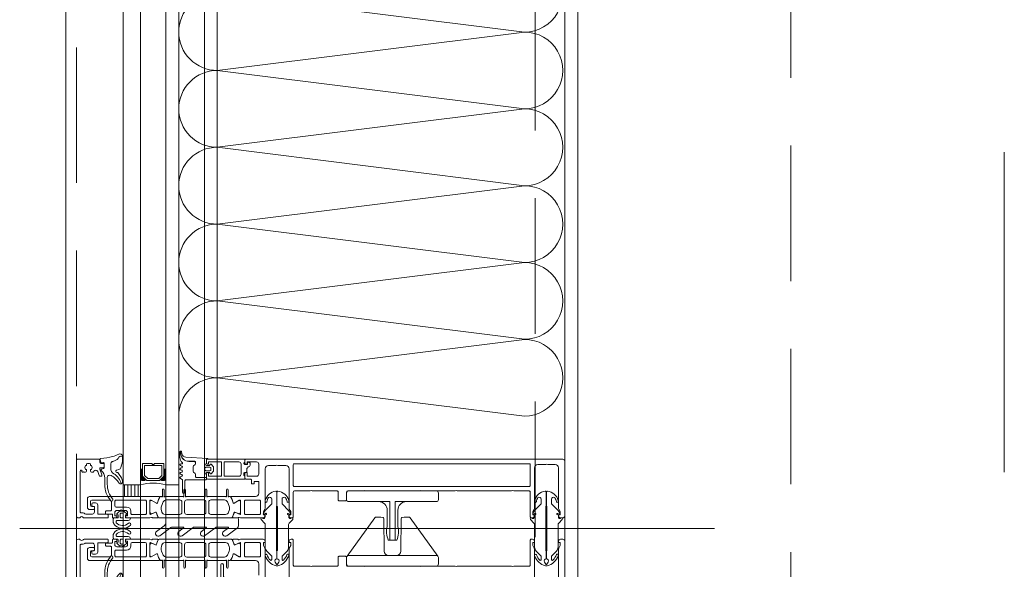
# Model space of a CAD drawing. Header units: millimetres. Extents: x 213386 to 459888, y 74252 to 208052.
# Tile 64 of 256: x 373015 to 373477, y 149888 to 150146. Entities that reach past the tile are written whole.
import ezdxf

# ---------------------------------------------------------------- set-up
doc = ezdxf.new("R2010")
doc.units = ezdxf.units.MM
doc.linetypes.add('CK_Čerchovaná 50', pattern=[6, 3, -1.5, 0, -1.5])
doc.linetypes.add('ČÁRKOVANÁ', pattern=[19.05, 12.7, -6.35])
doc.layers.add('FASÁDA DETAILNÍ', color=255, linetype='Continuous', lineweight=0)
doc.layers.add('TENKA', color=255, linetype='Continuous', lineweight=0)

# ---------------------------------------------------------------- blocks, each defined once
blk = doc.blocks.new('nesystémový nástavec 18')
for p, q in [((-17.5, 9.3), (-15.36, 9.3)), ((-15.36, 9.3), (0, 9.3)), ((0, 9.3), (0, 7.8)), ((-18, 6.8), (-18, 8.8)), ((-17, 6.3), (-17.5, 6.3)), ((-11, 8), (-17, 8)), ((-17, 8), (-17, 6.3)), ((-11, 1.3), (-11, 8)), ((-2.8, 8), (-9.7, 8)), ((-9.7, 1.3), (-9.7, 8)), ((-1.8, 2.3), (-1.8, 7)), ((-0.5, 7.3), (-0.5, 6.8)), ((0, 6.3), (0.55, 6.3)), ((0.55, 6.3), (0.95, 5.9)), ((0.95, 5.9), (0.95, 4.8)), ((0.95, 4.8), (0.95, 4.14)), ((-18, 0.5), (-18, 1.8)), ((-17.5, 2.3), (-17, 2.3)), ((-1.8, 0), (-17.5, 0)), ((-17, 2.3), (-17, 1.3)), ((-17, 1.3), (-11, 1.3)), ((-9.7, 1.3), (-2.8, 1.3)), ((0, 0), (-1.8, 0)), ((-0.4, 2.23), (-0.5, 2.04)), ((-0.5, 2.04), (-0.5, 2)), ((1.2, 2.44), (0, 2.44)), ((0, 1.5), (0, 0)), ((0.95, 4.14), (1.2, 4.14)), ((1.2, 1.85), (1.2, 2.44)), ((1.4, 3.94), (1.4, 3.84)), ((1.6, 3.64), (1.6, 3.64)), ((1.8, 1.37), (1.7, 1.35)), ((2.25, 1.63), (1.8, 1.37)), ((2.4, 2.84), (2.4, 1.89))]:
    blk.add_line(p, q)
for centre, radius, start, end in [((-17.5, 8.8), 0.5, 90, 180), ((-15.36, 9.8), 0.5, 270, 270.084), ((-17.5, 6.8), 0.5, 180.0012, 269.9988), ((-2.8, 7), 1, 0, 90), ((0, 7.3), 0.5, 89.9955, 180.0071), ((0, 6.8), 0.5, 179.9949, 270.006), ((0.75, 4.8), 0.2, 359.9656, 0.0344), ((-17.5, 1.8), 0.5, 89.999, 180.0002), ((-17.5, 0.5), 0.5, 180, 270), ((-2.8, 2.3), 1, 270, 0), ((0, 2), 0.5, 179.9716, 270.0327), ((0, 1.94), 0.5, 89.9975, 144.0007), ((1.2, 3.94), 0.2, 359.9707, 90.0249), ((1.7, 1.85), 0.5, 179.9991, 270), ((1.6, 3.84), 0.2, 179.9737, 270.035), ((1.6, 2.84), 0.8, 0.0065, 89.9919), ((2.1, 1.89), 0.3, 299.9815, 0.0183)]:
    blk.add_arc(centre, radius, start, end)
blk = doc.blocks.new('284336')
for points in [[(-0.7, -9.6), (-10, -9.6, 0.414511), (-10.51, -10.11), (-10.51, -15.51, -1), (-11.69, -15.51), (-11.69, -9.6), (-12.69, -8.95, -0.668884), (-12.6, -8.23), (-11.99, -8.01, 0.766384), (-11.99, -7.21), (-12.6, -6.99, -0.76831), (-12.6, -6.23), (-11.99, -6.01, 0.766384), (-11.99, -5.21), (-12.6, -4.99, -0.76831), (-12.6, -4.23), (-11.99, -4.01, 0.766384), (-11.99, -3.21), (-12.6, -2.99, -0.877523), (-12.5, -2.22), (-12.1, -2.22, 0.698129), (-11.83, -1.5, -0.220231), (-12.89, 0.78), (-12.89, 3.45, -0.157143), (-12.82, 3.68), (-12.69, 3.42, -0.067482), (-12.48, 2.53, 0.393136), (-8.66, -1.02), (-6.1, -1.02, -0.414214), (-5.61, -1.51), (-5.61, -2.22, -0.267949), (-5.85, -2.65), (-6.35, -2.93, 0.267949), (-6.61, -3.38), (-6.61, -5.84, 0.267949), (-6.35, -6.29), (-5.85, -6.57, -0.267949), (-5.61, -7), (-5.61, -8.11, 0.414215), (-5.1, -8.62), (-0.41, -8.62), (-0.41, -9.31, -0.414212), (-0.7, -9.6)], [(-0.41, 0), (-0.41, -2, 0.990243), (-0.4, -3.02), (0.9, -3.02, 0.414214), (1.21, -2.71), (1.21, -2.61, -0.668123), (1.71, -2.4), (2.75, -3.45, -0.199004), (2.89, -3.79), (2.89, -5.43, -0.199038), (2.75, -5.77), (1.71, -6.82, -0.668191), (1.21, -6.61), (1.21, -6.51, 0.414214), (0.9, -6.2), (-0.4, -6.2, 0.990269), (-0.41, -7.22), (-0.41, -8.6), (-5.1, -8.6, -0.414215), (-5.59, -8.11), (-5.59, -7, 0.267949), (-5.84, -6.56), (-6.34, -6.27, -0.267949), (-6.59, -5.84), (-6.59, -3.38, -0.267949), (-6.34, -2.95), (-5.84, -2.66, 0.267949), (-5.59, -2.22), (-5.59, -1.51, 0.414214), (-6.1, -1), (-8.66, -1, -0.393156), (-12.46, 2.53, 0.067572), (-12.67, 3.43), (-12.8, 3.7, -0.637545), (-12.12, 3.53), (-11.92, 2.53, 0.344315), (-10.06, 0.91), (0, 0.38, -0.406913), (0.39, 0), (-0.41, 0)], [(1.7, -4.31, 0.414235), (1.2, -3.81), (-0.7, -3.81, 0.414214), (-1.2, -4.31), (-1.2, -4.91, 0.414214), (-0.7, -5.41), (1.2, -5.41, 0.414235), (1.7, -4.91), (1.7, -4.31)]]:
    blk.add_lwpolyline(points, format="xyb", close=True)
blk = doc.blocks.new('433270')
blk.add_lwpolyline([(1, 0, 0.414364), (0, -1), (0, -1.4, 0.255924), (0.23, -1.83, -0.547723), (0.23, -3.17, 0.255924), (0, -3.6), (0, -14.6, 0.414214), (0.3, -14.9), (1.2, -14.9, 0.414214), (1.7, -14.4), (1.7, -10.3, -0.414214), (2, -10), (6, -10, 0.414248), (7, -9), (7, -7.7, 0.414179), (6.5, -7.2), (5.7, -7.2, 0.414232), (5.4, -7.5), (5.4, -8.2, -0.414198), (5.1, -8.5), (2.8, -8.5, -0.414204), (1.8, -7.5), (1.8, -4.49, -0.147432), (1.97, -3.94, 0.147461), (2.4, -2.5), (2.4, -2.3, -0.414214), (2.9, -1.8), (21.87, -1.8, -0.668178), (22.22, -2.65), (22.16, -2.72, 1), (21.59, -3.29), (21.52, -3.35, 0.198912), (21.38, -3.71), (21.38, -4.05, 0.414214), (22.08, -4.75), (22.38, -4.75, 0.576988), (22.64, -4.3, -0.311246), (24.56, -4.3, 0.576988), (24.82, -4.75), (25.3, -4.75, -0.260065), (25.3, -6.65), (24.82, -6.65, 0.576988), (24.56, -7.1, -0.311246), (22.64, -7.1, 0.576988), (22.38, -6.65), (22.08, -6.65, 0.414214), (21.38, -7.35), (21.38, -7.61, 0.267949), (21.63, -8.04), (21.89, -8.2, -0.637047), (21.73, -10), (19.83, -10.7, 0.315299), (19.5, -11.17), (19.5, -11.49, 0.520567), (20.17, -11.96), (22.83, -10.99, -0.520567), (23.5, -11.46), (23.5, -12.5, 0.414062), (24, -13), (25, -13, 0.414186), (25.5, -12.5), (25.5, -11.5, -0.414182), (26, -11), (27, -11, 0.414214), (27.5, -10.5), (27.5, -0.5, 0.414214), (27, 0), (1, 0)], format="xyb", close=True)
blk = doc.blocks.new('284325')
for points in [[(0.84, -5.23, -0.560316), (0.94, -4.73), (1.94, -4.36, 0.3153), (2.14, -4.08), (2.14, -1.89, 0.451558), (1.8, -1.59), (0.9, -1.7, -0.399586), (0.57, -1.46), (0.3, -0.07, -0.415977), (0.53, 0.29, 0.024107), (6.15, 1.24, 0.076636), (8.99, 2.34, -0.577615), (10.79, 1.3), (10.02, 1.37, 0.283171), (9.08, 0.9, -0.168429), (7.07, -0.74), (5.9, -1.16, 0.315302), (5.24, -2.1), (5.24, -4.21, 0.269719), (6.76, -6.82, -0.194797), (10.18, -11.53, -0.342663), (9.17, -11.17, 0.119207), (5.43, -7.59, 0.578571), (3.63, -8.62), (3.63, -11.77, 0.176415), (6.16, -18.72, -1), (5.24, -19.49, -0.176415), (2.43, -11.77), (2.43, -8.89, 0.208286), (0.84, -5.23)], [(8.95, -6.65), (10.32, -8.78, -0.134555), (10.79, -10.63, -0.339795), (10.19, -11.53, 0.194788), (6.76, -6.81, -0.269736), (5.25, -4.21), (5.25, -2.1, -0.315302), (5.9, -1.17), (7.07, -0.74, 0.168429), (9.09, 0.89, -0.283167), (10.01, 1.36), (10.79, 1.29), (10.79, -0.74, -0.070852), (10.71, -1.3), (9.95, -3.93, -0.241839), (9.08, -4.83), (7.93, -5.22, 0.836024), (8.08, -6.19), (8.11, -6.19, -0.255349), (8.95, -6.65)]]:
    blk.add_lwpolyline(points, format="xyb", close=True)
blk = doc.blocks.new('*U4004')
for points in [[(0, 0, 0.414243), (0.1, 0.1), (0, 0.9, -1.0001), (0.2, 0.9), (0.1, 0.1, 0.414228), (0.2, 0, 0.414228)], [(0.2, 0, 0.414243), (0.3, 0.1), (0.2, 0.9, -1.0001), (0.4, 0.9), (0.3, 0.1, 0.414228), (0.4, 0, 0.414228)], [(0.4, 0, 0.414243), (0.5, 0.1), (0.4, 0.9, -1.0001), (0.6, 0.9), (0.5, 0.1, 0.414228), (0.6, 0, 0.414228)], [(0.6, 0, 0.414243), (0.7, 0.1), (0.6, 0.9, -1.0001), (0.8, 0.9), (0.7, 0.1, 0.414228), (0.8, 0, 0.414228)], [(0.8, 0, 0.414243), (0.9, 0.1), (0.8, 0.9, -1.0001), (1, 0.9), (0.9, 0.1, 0.414228), (1, 0, 0.414228)], [(1, 0, 0.414243), (1.1, 0.1), (1, 0.9, -1.0001), (1.2, 0.9), (1.1, 0.1, 0.414228), (1.2, 0, 0.414228)], [(1.2, 0, 0.414243), (1.3, 0.1), (1.2, 0.9, -1.0001), (1.4, 0.9), (1.3, 0.1, 0.414228), (1.4, 0, 0.414228)], [(1.4, 0, 0.414243), (1.5, 0.1), (1.4, 0.9, -1.0001), (1.6, 0.9), (1.5, 0.1, 0.414228), (1.6, 0, 0.414228)], [(1.6, 0, 0.414243), (1.7, 0.1), (1.6, 0.9, -1.0001), (1.8, 0.9), (1.7, 0.1, 0.414228), (1.8, 0, 0.414228)], [(1.8, 0, 0.414243), (1.9, 0.1), (1.8001, 0.9, -1.0001), (2, 0.9), (1.9001, 0.1, 0.414228), (2, 0, 0.414228)]]:
    blk.add_lwpolyline(points, format="xyb")
blk = doc.blocks.new('244748_a')
blk.add_lwpolyline([(8.32, -1.69, 0.082248), (6.34, -0.9, -1.09695), (6.94, -0.1, -0.315353), (11.26, -5.15, -0.480529), (10.87, -5.64), (4.27, -5.64), (4.08, -5.45), (-16.53, -5.45), (-16.72, -5.64), (-20.43, -5.64, 0.574019), (-21.93, -4.78), (-22.99, -5.4, 0.524827), (-22.99, -5.9), (-21.93, -6.52, 0.574021), (-20.43, -5.66), (-16.72, -5.66), (-16.53, -5.85), (4.08, -5.85), (4.27, -5.66), (10.87, -5.66, -0.480529), (11.26, -6.15, -0.326229), (6.88, -11.09, -1.09695), (6.28, -10.3, 0.081457), (8.32, -9.61, 0.599203), (7.48, -8.05), (5.52, -8.05, 0.198965), (5.17, -8.2), (2.22, -11.15), (0.93, -12.01, -0.738038), (0.51, -11.62), (0.87, -11, 1), (0.35, -10.7), (0, -11.3), (-0.98, -11.3, 0.619205), (-1.45, -12.06), (-1.28, -12.43, -0.808139), (-2.04, -13.04), (-3.63, -11.44, 0.198906), (-4.34, -11.15), (-14.99, -11.15, -0.198936), (-16.76, -10.42), (-18.98, -8.2, 0.198942), (-19.33, -8.05), (-20.67, -8.05, 0.500217), (-21.09, -8.73, 0.122037), (-18.5, -10.27, -1.093735), (-19.1, -11.07, -0.240768), (-23.7, -6.07, -0.106226), (-23.7, -5.23, -0.256232), (-19, -0.13, -1.093735), (-18.4, -0.92, 0.116856), (-21.09, -2.57, 0.500217), (-20.67, -3.25), (-19.33, -3.25, 0.198942), (-18.98, -3.1), (-16.75, -0.88, -0.198936), (-14.99, -0.15), (-4.34, -0.15, 0.198907), (-3.63, 0.14), (-2.04, 1.74, -0.808139), (-1.28, 1.13), (-1.45, 0.76, 0.619205), (-0.98, 0), (0, 0), (0.35, -0.6, 1), (0.87, -0.3), (0.51, 0.32, -0.738038), (0.93, 0.71), (2.22, -0.15), (5.17, -3.1, 0.198965), (5.52, -3.25), (7.48, -3.25, 0.599203)], format="xyb", close=True)
blk = doc.blocks.new('236134_0100_s_v')
for points in [[(22.8, -23), (22.8, -5), (42, -5, 0.414214), (43, -4), (43, -1, 0.414214), (42, 0), (1, 0, 0.414214), (0, -1), (0, -4, 0.414214), (1, -5), (20.2, -5), (20.2, -23)], [(15, -5, -0.414214), (19, -9), (19, -16.57, 0.165764), (19.53, -23), (23.47, -23, 0.165764), (24, -16.57), (24, -9, -0.414214), (28, -5)]]:
    blk.add_lwpolyline(points, format="xyb")
blk = doc.blocks.new('236134_0200_s_v')
for points in [[(19.58, 5, -0.41166), (17.58, 6.98), (17.45, 22.25, 0.344217), (17.07, 22.73), (16, 23), (14, 23, 0.240828), (13.19, 22.59), (0.19, 4.59)], [(23.42, 5, 0.41166), (25.42, 6.98), (25.55, 22.25, -0.344217), (25.93, 22.73), (27, 23), (29, 23, -0.240828), (29.81, 22.59), (42.81, 4.59)]]:
    blk.add_lwpolyline(points, format="xyb")
blk.add_lwpolyline([(42, 5), (1, 5, 0.414214), (0, 4), (0, 1, 0.414214), (1, 0), (42, 0, 0.414214), (43, 1), (43, 4, 0.414214)], format="xyb", close=True)
blk = doc.blocks.new('288126')
for points in [[(-16.5, 0), (16.5, 0)], [(-21.36, -6.34), (-17.8, -3.69)], [(-14.71, -4.5), (-19.87, -8.34)], [(-17, -2.08), (-17, -0.5)], [(-8.83, -4.3), (-14.11, -4.3)], [(-4.31, -4.5), (-9.47, -8.34)], [(1.81, -4.3), (-3.71, -4.3)], [(6.33, -4.5), (1.14, -8.37)], [(12.21, -4.3), (6.93, -4.3)], [(16.6, -4.6), (11.54, -8.37)], [(17, -0.5), (17, -3.8)], [(-10.96, -6.34), (-8.71, -4.66)], [(-0.35, -6.36), (1.93, -4.66)], [(10.05, -6.36), (12.33, -4.66)]]:
    blk.add_lwpolyline(points)
for centre, radius, start, end in [((16.5, -0.5), 0.5, 0, 90), ((-16.5, -0.5), 0.5, 90, 180), ((16, -3.8), 1, 306.7059, 0), ((-20.61, -7.34), 1.25, 126.7059, 306.7059), ((-10.21, -7.34), 1.25, 126.7059, 306.7059), ((0.4, -7.37), 1.25, 126.7059, 306.7059), ((10.8, -7.37), 1.25, 126.7059, 306.7059)]:
    blk.add_arc(centre, radius, start, end)
at = {"extrusion": (0, 0, -1)}
for centre, radius, start, end in [((19, -2.08), 2, 180, 233.2941), ((14.11, -5.3), 1, 53.2941, 90), ((8.83, -4.5), 0.2, 90, 233.2941), ((3.71, -5.3), 1, 53.2941, 90), ((-1.81, -4.5), 0.2, 90, 233.2941), ((-6.93, -5.3), 1, 53.2941, 90), ((-12.21, -4.5), 0.2, 90, 233.2941)]:
    blk.add_arc(centre, radius, start, end, dxfattribs=at)
blk = doc.blocks.new('246426')
for points in [[(-1.84, 0.64), (-2.86, -0.38, 0.198926), (-3.15, -1.09), (-3.15, -2.31, 0.198926), (-2.86, -3.02), (-1.84, -4.04, 0.637051), (-1.5, -3.92), (-1.45, -3.4), (-0.3, -3.4, -0.41484), (0, -3.7), (0, -5.19, 0.414232), (0.5, -5.69), (2.14, -5.69, 0.071862), (2.2, -5.68, 0.157876), (3.73, -4.64, 0.360336), (3.48, 2.39, 0.964062), (2.54, 1.48, -0.403385), (2.25, -4.34, -0.190964), (2.11, -4.39), (1.7, -4.39, -0.414214), (1.2, -3.89), (1.2, 1.31, 0.414201), (0.2, 2.31), (0, 2.31), (0, 0.3, -0.414214), (-0.3, 0), (-1.45, 0), (-1.5, 0.52, 0.637051), (-1.84, 0.64)], [(-2.25, -1.4, -0.414214), (-1.85, -1), (-0.4, -1, -0.414214), (0, -1.4), (0, -2, -0.414214), (-0.4, -2.4), (-1.85, -2.4, -0.414214), (-2.25, -2), (-2.25, -1.4)]]:
    blk.add_lwpolyline(points, format="xyb", close=True)

msp = doc.modelspace()

# ---------------------------------------------------------------- hatches: boundary and pattern name
at = {"layer": 'FASÁDA DETAILNÍ'}
h = msp.add_hatch(dxfattribs=at)
h.set_pattern_fill('ANSI31', color=256, scale=0.5, angle=585)
h.set_pattern_definition([(270, (440451.9952, 139607.7333), (1.5875, -8e-16), [])])
h.paths.add_polyline_path([(373071.638, 149922.154), (373071.638, 149927.655), (373063.638, 149927.655), (373063.638, 149922.154)])

# ---------------------------------------------------------------- linework, layer by layer
for p, q in [((373036.638, 145492.154), (373036.638, 169172.154)), ((373063.638, 145492.154), (373063.638, 169172.154)), ((373071.638, 169172.154), (373071.638, 145492.154)), ((373083.638, 145492.154), (373083.638, 169172.154)), ((373089.638, 169172.154), (373089.638, 145492.154)), ((373101.638, 145492.154), (373101.638, 169172.154)), ((373107.638, 169172.154), (373107.638, 145492.154)), ((373276.638, 145732.154), (373276.638, 168932.154)), ((373063.638, 149927.655), (373063.638, 150336.654)), ((373071.638, 150336.654), (373071.638, 149927.655)), ((373083.638, 149927.655), (373083.638, 150336.654)), ((373089.638, 150336.654), (373089.638, 149927.655)), ((373270.638, 150100.654), (373270.638, 147988.654)), ((373071.638, 149927.655), (373063.638, 149927.655)), ((373089.638, 149927.655), (373083.638, 149927.655)), ((373340.762, 149907.154), (373015.071, 149907.154))]:
    msp.add_line(p, q, dxfattribs=at)
at = {"layer": 'FASÁDA DETAILNÍ', "linetype": 'ČÁRKOVANÁ', "ltscale": 5}
for p, q in [((373041.638, 145497.154), (373041.638, 169167.154)), ((373256.638, 145712.154), (373256.638, 168952.154)), ((373376.638, 145832.154), (373376.638, 168832.154))]:
    msp.add_line(p, q, dxfattribs=at)
at = {"layer": 'FASÁDA DETAILNÍ'}
for points in [[(373270.638, 149938.654), (373270.638, 150325.654)], [(373082.638, 149937.655), (373082.638, 149931.655), (373080.638, 149929.655), (373074.638, 149929.655), (373072.638, 149931.655), (373072.638, 149937.655), (373077.138, 149937.655), (373077.138, 149937.155), (373078.138, 149937.155), (373078.138, 149937.655)], [(373073.638, 149936.655), (373081.638, 149936.655), (373081.638, 149932.069), (373080.224, 149930.655), (373075.191, 149930.655), (373073.638, 149932.069)], [(373063.638, 149922.154), (373063.638, 149927.655), (373071.638, 149927.655), (373071.638, 149922.154)]]:
    msp.add_lwpolyline(points, close=True, dxfattribs=at)
for points in [[(373269.638, 149939.654), (373121.138, 149939.654, 0.4142136), (373120.638, 149939.154), (373120.638, 149937.854, 0.4142197), (373121.138, 149937.354), (373121.638, 149937.354), (373121.638, 149938.354), (373126.138, 149938.354, -0.4142136), (373127.138, 149937.354), (373127.138, 149932.654, -0.4142136), (373126.138, 149931.654), (373121.638, 149931.654), (373121.638, 149933.354), (373121.138, 149933.354, 0.4142012), (373120.638, 149932.854), (373120.638, 149930.854, 0.4142136), (373121.138, 149930.354), (373123.282, 149930.354, -0.4142136), (373123.782, 149929.854), (373123.782, 149928.055), (373125.033, 149928.055), (373125.033, 149929.255), (373126.838, 149929.255, -0.4142136), (373127.138, 149928.955), (373127.138, 149923.656, -0.4141667), (373125.638, 149922.156), (373118.641, 149922.154), (373114.54, 149922.155, 0.5773503), (373114.194, 149921.555), (373114.692, 149920.692), (373115.12, 149919.199, 0.4887011), (373115.559, 149919.023), (373118.025, 149920.454), (373118.446, 149920.454, -0.4325656), (373118.641, 149920.254), (373118.641, 149913.95, -0.5483974), (373118.359, 149913.764), (373115.975, 149914.833, 0.4253361), (373115.708, 149914.725), (373114.892, 149912.702, 0.5315629), (373115.262, 149912.152), (373117.327, 149912.152, 0.2313061), (373117.563, 149912.268, -0.3061853), (373117.883, 149912.372), (373118.641, 149912.154), (373129.144, 149912.154, 0.4142136), (373130.144, 149913.154), (373130.144, 149913.654), (373129.344, 149913.654), (373129.344, 149915.154), (373130.004, 149916.298, 0.1316504), (373130.138, 149916.798), (373130.138, 149935.163, -0.4142136), (373131.638, 149936.663), (373135.139, 149936.663, -0.3999851), (373136.139, 149936.663), (373139.838, 149936.663, -0.4142136), (373141.338, 149935.163), (373141.338, 149916.798, 0.1316504), (373141.472, 149916.298), (373142.133, 149915.154), (373142.133, 149913.654), (373141.333, 149913.654), (373141.333, 149913.154, 0.4142136), (373142.333, 149912.154), (373142.838, 149912.154, 0.4142136), (373143.338, 149912.654), (373143.338, 149924.254, -0.4142136), (373143.838, 149924.754), (373151.238, 149924.754, -0.3999851), (373152.238, 149924.754), (373163.838, 149924.754, -0.4142136), (373164.338, 149924.254), (373164.338, 149920.654, 0.4142136), (373164.838, 149920.154), (373167.838, 149920.154, 0.4142136), (373168.338, 149920.654), (373168.338, 149924.254, -0.4142136), (373168.838, 149924.754), (373176.138, 149924.754, -0.38324), (373177.138, 149924.754), (373202.638, 149924.754, -0.38324), (373203.638, 149924.754), (373219.138, 149924.754, -0.38324), (373220.138, 149924.754), (373245.638, 149924.754, -0.38324), (373246.638, 149924.754), (373253.938, 149924.754, -0.4142136), (373254.438, 149924.254), (373254.438, 149912.654, 0.4142136), (373254.938, 149912.154), (373255.438, 149912.154, 0.4142136), (373256.438, 149913.154), (373256.438, 149913.654), (373255.638, 149913.654), (373255.638, 149915.154), (373256.304, 149916.308, 0.1169365), (373256.438, 149916.808), (373256.438, 149935.663, -0.4142315), (373257.938, 149937.163), (373261.648, 149937.163, -0.3999851), (373262.648, 149937.163), (373266.138, 149937.163, -0.4142315), (373267.638, 149935.663), (373267.638, 149916.808, 0.1169365), (373267.772, 149916.308), (373268.438, 149915.154), (373268.438, 149913.654), (373267.638, 149913.654), (373267.638, 149913.154, 0.4142136), (373268.638, 149912.154), (373269.638, 149912.154, 0.4142136), (373270.638, 149913.154), (373270.638, 149938.654, 0.4142135), (373269.638, 149939.654)], [(373143.838, 149937.554), (373253.938, 149937.554, -0.4142136), (373254.438, 149937.054), (373254.438, 149927.354, -0.4142136), (373253.938, 149926.854), (373143.838, 149926.854, -0.4142136), (373143.338, 149927.354), (373143.338, 149937.054, -0.4142136), (373143.838, 149937.554)], [(373076.138, 149912.154), (373065.139, 149912.154, -0.4144257), (373064.638, 149912.654), (373064.638, 149913.148), (373065.638, 149913.148), (373065.638, 149914.648, 0.4142136), (373064.638, 149915.648), (373063.138, 149915.648, 0.3999851), (373062.138, 149915.648), (373060.638, 149915.648, 0.4142136), (373059.638, 149914.648), (373059.638, 149913.154), (373060.638, 149913.154), (373060.638, 149912.654, -0.4144559), (373060.138, 149912.154), (373058.838, 149912.156, -0.4139712), (373058.538, 149912.456), (373058.538, 149913.654, 0.4142136), (373058.238, 149913.954), (373055.238, 149913.954), (373055.238, 149914.954, -0.4142136), (373055.738, 149915.454), (373057.638, 149915.454, 0.4142136), (373058.138, 149915.954), (373058.138, 149919.454, 0.4142056), (373057.138, 149920.454), (373048.838, 149920.455, 0.4142063), (373048.338, 149919.955), (373048.338, 149918.054, 0.414219), (373048.838, 149917.554), (373049.638, 149917.554, -0.4142136), (373050.138, 149917.054), (373050.138, 149916.554, -0.4142136), (373049.638, 149916.054), (373047.838, 149916.054, -0.4142136), (373046.838, 149917.054), (373046.838, 149921.154, -0.4142136), (373047.838, 149922.154), (373076.138, 149922.154), (373080.238, 149922.155, -0.5773503), (373080.585, 149921.555), (373080.086, 149920.692), (373079.659, 149919.199, -0.4887011), (373079.219, 149919.023), (373076.754, 149920.454), (373076.333, 149920.454, 0.4325656), (373076.138, 149920.254), (373076.138, 149913.95, 0.5483974), (373076.42, 149913.764), (373078.804, 149914.833, -0.4253361), (373079.071, 149914.725), (373079.887, 149912.702, -0.5315625), (373079.516, 149912.152), (373077.452, 149912.152, -0.2313061), (373077.216, 149912.268, 0.3061853), (373076.896, 149912.372), (373076.138, 149912.154)], [(373114.299, 149912.154), (373102.388, 149912.154), (373080.477, 149912.154, -0.3058367), (373080.014, 149912.467), (373079.091, 149914.755, 0.4253361), (373078.824, 149914.862), (373077.205, 149914.146, -0.5437525), (373076.148, 149914.83), (373076.148, 149919.734, -0.5781822), (373077.05, 149920.253), (373079.241, 149918.992, 0.4885049), (373079.68, 149919.169), (373080.115, 149920.683), (373080.877, 149922.004, -0.2824777), (373081.153, 149922.154), (373081.598, 149922.154, 1.4470094), (373081.948, 149922.286), (373081.948, 149925.254, -1), (373082.748, 149925.254), (373082.748, 149922.286, 1.4470094), (373083.099, 149922.153), (373091.638, 149922.154, 1.4470094), (373091.988, 149922.286), (373091.988, 149925.254, -1), (373092.788, 149925.254), (373092.788, 149922.286, 1.4470094), (373093.139, 149922.153), (373101.638, 149922.154, 1.4470094), (373101.988, 149922.286), (373101.988, 149925.254, -1), (373102.788, 149925.254), (373102.788, 149922.286, 1.4470094), (373103.139, 149922.153), (373111.678, 149922.154, 1.4470094), (373112.028, 149922.286), (373112.028, 149925.254, -1), (373112.828, 149925.254), (373112.828, 149922.286, 1.4470094), (373113.179, 149922.153), (373113.624, 149922.154, -0.2824777), (373113.9, 149922.004), (373114.662, 149920.683), (373115.096, 149919.169, 0.4885049), (373115.535, 149918.992), (373117.727, 149920.253, -0.5781822), (373118.628, 149919.734), (373118.628, 149914.83, -0.5437525), (373117.572, 149914.146), (373115.953, 149914.862, 0.4253361), (373115.686, 149914.755), (373114.763, 149912.467, -0.3058367), (373114.299, 149912.154)], [(373073.938, 149920.454), (373060.238, 149920.454, 0.4142136), (373059.738, 149919.954), (373059.738, 149917.748, 0.4142136), (373060.238, 149917.248), (373065.208, 149917.248, -0.4111388), (373067.238, 149915.248), (373067.238, 149914.254, 0.4142136), (373067.738, 149913.754), (373073.938, 149913.754, 0.4142136), (373074.438, 149914.254), (373074.438, 149919.954, 0.4142136), (373073.938, 149920.454)], [(373083.188, 149913.753), (373090.088, 149913.753, 0.4142178), (373091.088, 149914.753), (373091.088, 149919.554, 0.4142178), (373090.088, 149920.554), (373083.726, 149920.554, 0.305619), (373082.336, 149919.616), (373081.557, 149917.692, 0.1764286), (373081.485, 149915.64), (373081.761, 149914.79, 0.3249157), (373083.188, 149913.753)], [(373093.388, 149913.753), (373101.388, 149913.753, 0.4142136), (373102.388, 149914.753), (373102.388, 149919.554, 0.4142136), (373101.388, 149920.554), (373093.388, 149920.554, 0.4142136), (373092.388, 149919.554), (373092.388, 149914.753, 0.4142136), (373093.388, 149913.753)], [(373104.688, 149913.753), (373111.589, 149913.753, 0.3249157), (373113.015, 149914.79), (373113.291, 149915.64, 0.1764286), (373113.219, 149917.692), (373112.441, 149919.616, 0.305619), (373111.05, 149920.554), (373104.688, 149920.554, 0.4142178), (373103.688, 149919.554), (373103.688, 149914.753, 0.4142178), (373104.688, 149913.753)], [(373127.938, 149914.255, -0.4142136), (373127.438, 149913.755), (373120.938, 149913.755, -0.4142136), (373120.438, 149914.255), (373120.438, 149919.955, -0.4142136), (373120.938, 149920.455), (373127.438, 149920.455, -0.4142136), (373127.938, 149919.955), (373127.938, 149914.255)], [(373076.138, 149902.154), (373065.139, 149902.154, 0.4144257), (373064.638, 149901.654), (373064.638, 149901.161), (373065.638, 149901.161), (373065.638, 149899.661, -0.4142136), (373064.638, 149898.661), (373063.138, 149898.661, -0.3999851), (373062.138, 149898.661), (373060.638, 149898.661, -0.4142136), (373059.638, 149899.661), (373059.638, 149901.154), (373060.638, 149901.154), (373060.638, 149901.654, 0.4144559), (373060.138, 149902.154), (373058.838, 149902.153, 0.4139712), (373058.538, 149901.853), (373058.538, 149900.655, -0.4142136), (373058.238, 149900.355), (373055.238, 149900.355), (373055.238, 149899.355, 0.4142136), (373055.738, 149898.855), (373057.638, 149898.855, -0.4142136), (373058.138, 149898.355), (373058.138, 149894.855, -0.4142056), (373057.138, 149893.855), (373048.838, 149893.854, -0.4142063), (373048.338, 149894.354), (373048.338, 149896.254, -0.414219), (373048.838, 149896.754), (373049.638, 149896.754, 0.4142136), (373050.138, 149897.254), (373050.138, 149897.754, 0.4142136), (373049.638, 149898.254), (373047.838, 149898.254, 0.4142136), (373046.838, 149897.254), (373046.838, 149893.154, 0.4142136), (373047.838, 149892.154), (373076.138, 149892.154), (373080.238, 149892.154, 0.5773503), (373080.585, 149892.754), (373080.086, 149893.617), (373079.659, 149895.11, 0.4887011), (373079.219, 149895.286), (373076.754, 149893.854), (373076.333, 149893.854, -0.4325656), (373076.138, 149894.054), (373076.138, 149900.359, -0.5483974), (373076.42, 149900.545), (373078.804, 149899.476, 0.4253361), (373079.071, 149899.584), (373079.887, 149901.607, 0.5315625), (373079.516, 149902.157), (373077.452, 149902.157, 0.2313061), (373077.216, 149902.041, -0.3061853), (373076.896, 149901.937), (373076.138, 149902.154)], [(373073.938, 149893.854), (373060.238, 149893.854, -0.4142136), (373059.738, 149894.354), (373059.738, 149896.561, -0.4142136), (373060.238, 149897.061), (373065.208, 149897.061, 0.4111388), (373067.238, 149899.061), (373067.238, 149900.054, -0.4142136), (373067.738, 149900.554), (373073.938, 149900.554, -0.4142136), (373074.438, 149900.054), (373074.438, 149894.354, -0.4142136), (373073.938, 149893.854)], [(373114.299, 149902.154), (373102.388, 149902.155), (373080.477, 149902.154, 0.3058367), (373080.014, 149901.842), (373079.091, 149899.554, -0.4253361), (373078.824, 149899.447), (373077.205, 149900.163, 0.5437525), (373076.148, 149899.479), (373076.148, 149894.574, 0.5781822), (373077.05, 149894.056), (373079.241, 149895.317, -0.4885049), (373079.68, 149895.14), (373080.115, 149893.626), (373080.877, 149892.305, 0.2824777), (373081.153, 149892.155), (373081.598, 149892.155, -1.4470094), (373081.948, 149892.023), (373081.948, 149889.055, 1), (373082.748, 149889.055), (373082.748, 149892.023, -1.4470094), (373083.099, 149892.156), (373091.638, 149892.155, -1.4470094), (373091.988, 149892.023), (373091.988, 149889.055, 1), (373092.788, 149889.055), (373092.788, 149892.023, -1.4470094), (373093.139, 149892.156), (373101.638, 149892.155, -1.4470094), (373101.988, 149892.023), (373101.988, 149889.055, 1), (373102.788, 149889.055), (373102.788, 149892.023, -1.4470094), (373103.139, 149892.156), (373111.678, 149892.155, -1.4470094), (373112.028, 149892.023), (373112.028, 149889.055, 1), (373112.828, 149889.055), (373112.828, 149892.023, -1.4470094), (373113.179, 149892.156), (373113.624, 149892.155, 0.2824777), (373113.9, 149892.305), (373114.662, 149893.626), (373115.096, 149895.14, -0.4885049), (373115.535, 149895.317), (373117.727, 149894.056, 0.5781822), (373118.628, 149894.574), (373118.628, 149899.479, 0.5437525), (373117.572, 149900.163), (373115.953, 149899.447, -0.4253361), (373115.686, 149899.554), (373114.763, 149901.842, 0.3058367), (373114.299, 149902.154)], [(373083.188, 149900.555), (373090.088, 149900.556, -0.4142178), (373091.088, 149899.556), (373091.088, 149894.755, -0.4142178), (373090.088, 149893.755), (373083.726, 149893.755, -0.305619), (373082.336, 149894.693), (373081.557, 149896.617, -0.1764286), (373081.485, 149898.669), (373081.761, 149899.519, -0.3249157), (373083.188, 149900.555)], [(373093.388, 149900.555), (373101.388, 149900.555, -0.4142136), (373102.388, 149899.555), (373102.388, 149894.755, -0.4142136), (373101.388, 149893.755), (373093.388, 149893.755, -0.4142136), (373092.388, 149894.755), (373092.388, 149899.555, -0.4142136), (373093.388, 149900.555)], [(373104.688, 149900.556), (373111.589, 149900.555, -0.3249157), (373113.015, 149899.519), (373113.291, 149898.669, -0.1764286), (373113.219, 149896.617), (373112.441, 149894.693, -0.305619), (373111.05, 149893.755), (373104.688, 149893.755, -0.4142178), (373103.688, 149894.755), (373103.688, 149899.556, -0.4142178), (373104.688, 149900.556)], [(373127.938, 149900.054, 0.4142136), (373127.438, 149900.554), (373120.938, 149900.554, 0.4142136), (373120.438, 149900.054), (373120.438, 149894.354, 0.4142136), (373120.938, 149893.854), (373127.438, 149893.854, 0.4142136), (373127.938, 149894.354), (373127.938, 149900.054)]]:
    msp.add_lwpolyline(points, format="xyb", close=True, dxfattribs=at)
for points in [[(373127.138, 149885.354), (373127.138, 149890.653, 0.4141667), (373125.638, 149892.153), (373118.641, 149892.154), (373114.54, 149892.154, -0.5773503), (373114.194, 149892.754), (373114.692, 149893.617), (373115.12, 149895.11, -0.4887011), (373115.559, 149895.286), (373118.025, 149893.854), (373118.446, 149893.854, 0.4325656), (373118.641, 149894.054), (373118.641, 149900.359, 0.5483974), (373118.359, 149900.545), (373115.975, 149899.476, -0.4253361), (373115.708, 149899.584), (373114.892, 149901.607, -0.5315629), (373115.262, 149902.157), (373117.327, 149902.157, -0.2313061), (373117.563, 149902.041, 0.3061853), (373117.883, 149901.937), (373118.641, 149902.154), (373129.144, 149902.154, -0.4142136), (373130.144, 149901.154), (373130.144, 149900.654), (373129.344, 149900.654), (373129.344, 149899.154), (373130.004, 149898.011, -0.1316504), (373130.138, 149897.511), (373130.138, 149879.146, 0.4142136)], [(373141.338, 149879.146), (373141.338, 149897.511, -0.1316504), (373141.472, 149898.011), (373142.133, 149899.154), (373142.133, 149900.654), (373141.333, 149900.654), (373141.333, 149901.154, -0.4142136), (373142.333, 149902.154), (373142.838, 149902.154, -0.4142136), (373143.338, 149901.654), (373143.338, 149890.054, 0.4142136), (373143.838, 149889.554), (373151.238, 149889.554, 0.3999851), (373152.238, 149889.554), (373163.838, 149889.554, 0.4142136), (373164.338, 149890.054), (373164.338, 149893.654, -0.4142136), (373164.838, 149894.154), (373167.838, 149894.154, -0.4142136), (373168.338, 149893.654), (373168.338, 149890.054, 0.4142136), (373168.838, 149889.554), (373176.138, 149889.554, 0.38324), (373177.138, 149889.554), (373202.638, 149889.554, 0.38324), (373203.638, 149889.554), (373219.138, 149889.554, 0.38324), (373220.138, 149889.554), (373245.638, 149889.554, 0.38324), (373246.638, 149889.554), (373253.938, 149889.554, 0.4142136), (373254.438, 149890.054), (373254.438, 149901.654, -0.4142136), (373254.938, 149902.154), (373255.438, 149902.154, -0.4142136), (373256.438, 149901.154), (373256.438, 149900.654), (373255.638, 149900.654), (373255.638, 149899.154), (373256.304, 149898.001, -0.1169365), (373256.438, 149897.501), (373256.438, 149878.646, 0.4142315)], [(373267.638, 149878.646), (373267.638, 149897.501, -0.1169365), (373267.772, 149898.001), (373268.438, 149899.154), (373268.438, 149900.654), (373267.638, 149900.654), (373267.638, 149901.154, -0.4142136), (373268.638, 149902.154), (373269.638, 149902.154, -0.4142136), (373270.638, 149901.154), (373270.638, 149875.654, -0.4142135)]]:
    msp.add_lwpolyline(points, format="xyb", dxfattribs=at)
for centre, radius, start, end in [((373072.138, 149935.517), 0.596, 213.03656, 326.96344), ((373072.138, 149935.225), 0.596, 213.03656, 326.96344), ((373072.138, 149934.932), 0.596, 213.03656, 326.96344), ((373072.138, 149934.64), 0.596, 213.03656, 326.96344), ((373072.138, 149934.347), 0.596, 213.03656, 326.96344), ((373072.138, 149934.055), 0.596, 213.03656, 326.96344), ((373072.138, 149933.762), 0.596, 213.03656, 326.96344), ((373072.138, 149933.47), 0.596, 213.03656, 326.96344), ((373072.138, 149933.177), 0.596, 213.03656, 326.96344), ((373072.138, 149932.885), 0.596, 213.03656, 326.96344), ((373072.138, 149932.592), 0.596, 213.03656, 326.96344), ((373072.138, 149932.3), 0.596, 213.03656, 326.96344), ((373072.138, 149932.007), 0.596, 213.03656, 326.96344), ((373072.276, 149931.995), 0.879, 223.50356, 316.00509), ((373072.424, 149932.085), 1.263, 231.50044, 308.03437), ((373082.852, 149932.085), 1.263, 231.96563, 308.49956), ((373083, 149931.995), 0.879, 223.99491, 316.49644), ((373083.138, 149935.517), 0.596, 213.03656, 326.96344), ((373083.138, 149935.225), 0.596, 213.03656, 326.96344), ((373083.138, 149934.932), 0.596, 213.03656, 326.96344), ((373083.138, 149934.64), 0.596, 213.03656, 326.96344), ((373083.138, 149934.347), 0.596, 213.03656, 326.96344), ((373083.138, 149934.055), 0.596, 213.03656, 326.96344), ((373083.138, 149933.762), 0.596, 213.03656, 326.96344), ((373083.138, 149933.47), 0.596, 213.03656, 326.96344), ((373083.138, 149933.177), 0.596, 213.03656, 326.96344), ((373083.138, 149932.885), 0.596, 213.03656, 326.96344), ((373083.138, 149932.592), 0.596, 213.03656, 326.96344), ((373083.138, 149932.3), 0.596, 213.03656, 326.96344), ((373083.138, 149932.007), 0.596, 213.03656, 326.96344), ((373072.563, 149932.246), 1.712, 237.31435, 302.70505), ((373072.708, 149932.49), 2.248, 241.59719, 298.47266), ((373072.876, 149932.839), 2.897, 244.70485, 294.69333), ((373072.99, 149933.205), 3.546, 247.59095, 292.70618), ((373077.638, 149905.763), 22.699, 74.67278, 105.32722), ((373082.287, 149933.205), 3.546, 247.29382, 292.40905), ((373082.401, 149932.839), 2.897, 245.30667, 295.29515), ((373082.569, 149932.49), 2.248, 241.52734, 298.40281), ((373082.714, 149932.246), 1.712, 237.29495, 302.68565)]:
    msp.add_arc(centre, radius, start, end, dxfattribs=at)
at = {"layer": 'TENKA', "linetype": 'CK_Čerchovaná 50', "ltscale": 50}
msp.add_line((373476.638, 145732.154), (373476.638, 168932.154), dxfattribs=at)

# ---------------------------------------------------------------- block references
at = {"layer": 'FASÁDA DETAILNÍ', "xscale": 179.9999932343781, "yscale": 179.9999932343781, "zscale": 179.9999932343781, "rotation": 270}
msp.add_blockref('*U4004', (373089.638, 150319.827), dxfattribs=at)
at = {"layer": 'FASÁDA DETAILNÍ'}
for name, p in [('284325', (373052.498, 149939.654)), ('284336', (373103.048, 149939.654)), ('236134_0100_s_v', (373168.338, 149924.754)), ('236134_0200_s_v', (373168.338, 149889.554)), ('288126', (373100.628, 149912.154))]:
    msp.add_blockref(name, p, dxfattribs=at)
for name, p, rotation in [('433270', (373041.638, 149912.154), 90), ('246426', (373064.638, 149912.15), 270)]:
    msp.add_blockref(name, p, dxfattribs=dict(at, rotation=rotation))
at = {"layer": 'FASÁDA DETAILNÍ', "xscale": -1}
for name, p, rotation in [('nesystémový nástavec 18', (373120.638, 149939.654), 180), ('244748_a', (373141.299, 149913.377), 270), ('244748_a', (373267.599, 149913.377), 270), ('246426', (373064.638, 149902.159), 270), ('433270', (373041.638, 149902.155), 90), ('284325', (373052.498, 149874.654), 180), ('284336', (373121.048, 149874.654), 180)]:
    msp.add_blockref(name, p, dxfattribs=dict(at, rotation=rotation))

doc.saveas('drawing.dxf')
